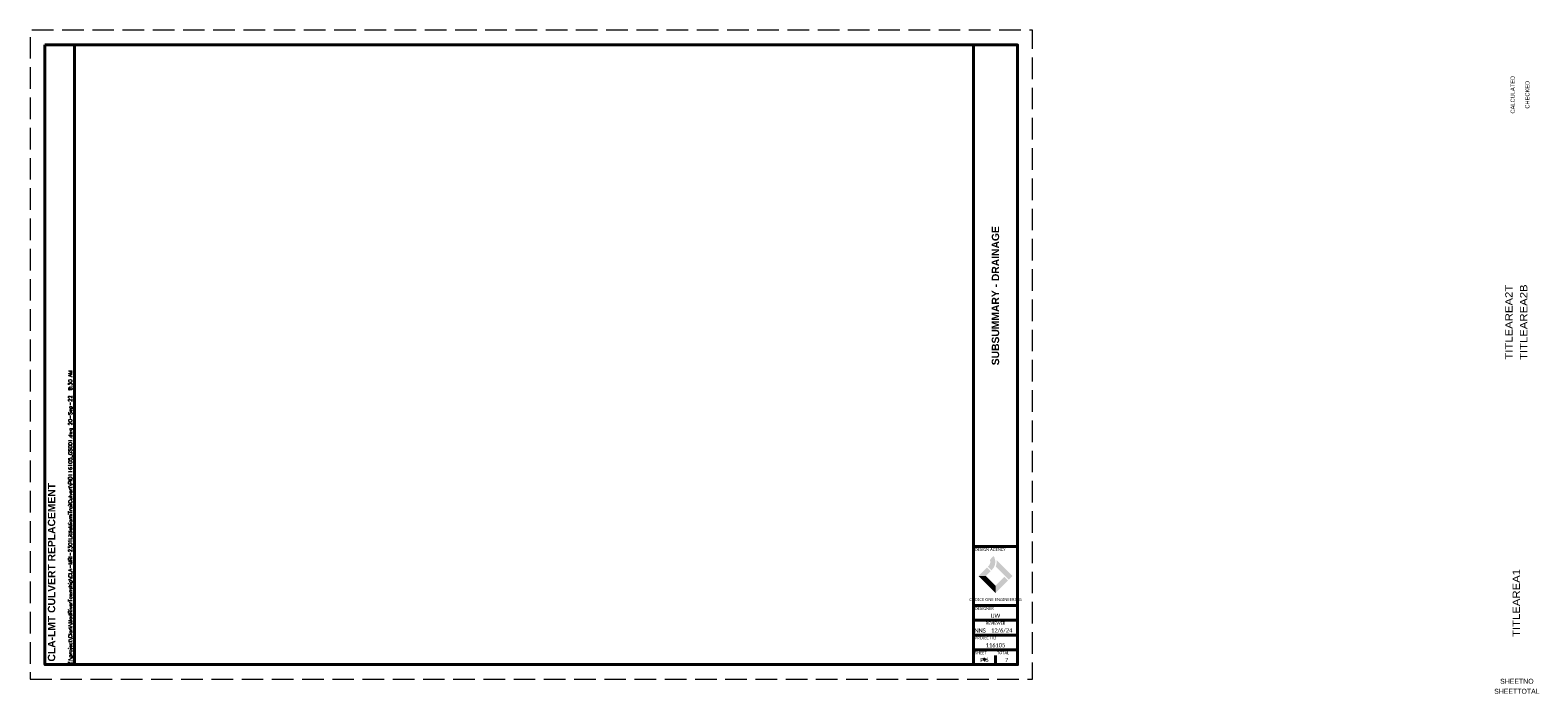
# Paper-space layout 'Layout1' of a CAD drawing. Header units: feet. Extents: x -1.5 to 49.6, y -1.1 to 21.4.
import ezdxf
from ezdxf.enums import TextEntityAlignment as Align

# ---------------------------------------------------------------- set-up
doc = ezdxf.new("R2010")
doc.units = ezdxf.units.FT
doc.header["$MEASUREMENT"] = 0
doc.linetypes.add('DGN Style 3', pattern=[1.025364, 0.732403, -0.292961])
doc.linetypes.add('OhDOT_USTN3', pattern=[0.22, 0.165, -0.055])
doc.layers.add('SH_Border', color=7, linetype='Continuous')
doc.layers.add('SH_Data', color=7, linetype='Continuous')
doc.layers.add('SH_Cut_Line', color=7, linetype='OhDOT_USTN3', lineweight=0, plot=False)
doc.layers.add('SH_Data (Construction)', color=7, linetype='Continuous', lineweight=0)
doc.layers.add('ST_Text', color=7, linetype='Continuous', lineweight=13)
doc.styles.add('DwgStamp', font='romans.shx')
doc.styles.add('Font 70-Main Title', font='txt', dxfattribs={"width": 1.15, "height": 0.25})
doc.styles.add('ONE1', font='trebuc.ttf')
doc.styles.add('Straight-Normal', font='font30.shx', dxfattribs={"height": 0.14})
doc.styles.add('Straight-Sub Title', font='font30.shx', dxfattribs={"height": 0.17})
doc.styles.add('Style-Calibri', font='calibri.ttf')
doc.styles.add('Text - LeftTop 0.1', font='arial.ttf', dxfattribs={"height": 0.1})

psp = doc.layouts.get("Layout1")

# ---------------------------------------------------------------- hatches: boundary and pattern name
at = {"layer": 'SH_Data', "true_color": 0x94d500}
h = psp.add_hatch(color=62, dxfattribs=at)
h.dxf.hatch_style = 1
h.paths.add_polyline_path([(31.081, 3.039), (30.96, 3.159), (30.676, 2.875), (30.917, 2.875)])
h.paths.add_polyline_path([(31.671, 2.723), (31.551, 2.843), (31.25, 2.542), (31.25, 2.301)])
at = {"layer": 'SH_Data', "true_color": 0x82bc00}
h = psp.add_hatch(color=62, dxfattribs=at)
h.dxf.hatch_style = 1
h.set_gradient(color1=(124, 43, 133), color2=(85, 50, 120), rotation=315, tint=1)
h.paths.add_polyline_path([(31.06, 3.425), (31.185, 3.551, -0.353311), (31.137, 3.095), (31.113, 3.071), (30.992, 3.191), (31.017, 3.216, 0.299693)])
h.paths.add_polyline_path([(31.285, 3.414, -0.134467), (31.259, 3.199), (31.583, 2.875), (31.703, 2.755), (31.824, 2.875)])
h = psp.add_hatch(color=62, dxfattribs=at)
h.dxf.hatch_style = 1
h.paths.add_polyline_path([(30.917, 2.875), (30.676, 2.875), (31.25, 2.301), (31.25, 2.542)])

# ---------------------------------------------------------------- linework, layer by layer
at = {"layer": 'SH_Border', "color": 7, "linetype": 'Continuous', "lineweight": 40}
for p, q in [((30.5, -0.125), (30.5, 20.875)), ((30.5, 3.875), (32, 3.875)), ((30.5, 1.875), (32, 1.875)), ((30.5, 1.375), (32, 1.375)), ((30.5, 0.875), (32, 0.875)), ((30.5, 0.375), (32, 0.375)), ((30.5, 0.375), (32, 0.375))]:
    psp.add_line(p, q, dxfattribs=at)
at = {"layer": 'SH_Border', "color": 7, "linetype": 'Continuous', "lineweight": 40, "flags": 128}
for points in [[(-1, 20.875), (0, 20.875), (0, -0.125), (-1, -0.125), (-1, 20.875)], [(0, 20.875), (32, 20.875), (32, -0.125), (0, -0.125), (0, 20.875)]]:
    psp.add_lwpolyline(points, close=True, dxfattribs=at)
at = {"layer": 'SH_Cut_Line', "color": 7, "linetype": 'DGN Style 3', "lineweight": 0, "flags": 128}
psp.add_lwpolyline([(-1.5, -0.625), (32.5, -0.625), (32.5, 21.375), (-1.5, 21.375), (-1.5, -0.625)], close=True, dxfattribs=at)
at = {"layer": 'SH_Data', "color": 7, "lineweight": 40}
psp.add_line((31.25, -0.125), (31.25, 0.175), dxfattribs=at)
at = {"layer": 'SH_Data (Construction)', "color": 7, "lineweight": 40}
psp.add_point((30.875, 0.05), dxfattribs=at)

# ---------------------------------------------------------------- texts
at = {"layer": 'SH_Border', "color": 7, "linetype": 'Continuous', "style": 'DwgStamp'}
psp.add_text('Z:\\project\\Clark\\MadRiverTownship\\CLA-MRI-2301LittleMiamiTrailCulvert\\PID116105_GS001.dwg 20-Sep-22  8:30 AM', height=0.125, rotation=90, dxfattribs=at).set_placement((-0.075, -0.125))
at = {"layer": 'SH_Data', "style": 'ONE1', "width": 0.85}
psp.add_text('CHOICE ONE ENGINEERING', height=0.1, dxfattribs=at).set_placement((31.25, 2.027), align=Align.CENTER)
at = {"layer": 'SH_Data', "insert": (-0.9, -0.025), "char_height": 0.25, "attachment_point": 1, "rotation": 90, "style": 'Style-Calibri'}
psp.add_mtext('{\\fArial|b1|i0|c0|p34;\\W1;CLA-LMT CULVERT REPLACEMENT}', dxfattribs=at)
at = {"layer": 'SH_Data', "linetype": 'Continuous', "char_height": 0.1, "line_spacing_factor": 0.6, "style": 'Text - LeftTop 0.1'}
for s, insert, attachment_point in [('\\fCalibri|b0|i0|c00|p39;DESIGN AGENCY', (30.55, 3.825), 1), ('\\fCalibri|b0|i0|c00|p39;DESIGNER', (30.55, 1.825), 1), ('\\fCalibri|b0|i0|c00|p39;REVIEWER', (31.25, 1.325), 2), ('\\fCalibri|b0|i0|c00|p39;PROJECT ID', (30.55, 0.825), 1), ('\\fCalibri|b0|i0|c00|p39;SHEET', (30.55, 0.325), 1), ('\\fCalibri|b0|i0|c00|p39;TOTAL', (31.3, 0.325), 1)]:
    psp.add_mtext(s, dxfattribs=dict(at, insert=insert, attachment_point=attachment_point))
at = {"layer": 'SH_Data', "char_height": 0.14, "attachment_point": 5, "style": 'Style-Calibri'}
for s, insert in [('IJW', (31.25, 1.527)), ('NNS', (30.728, 1.027)), ('12/6/24', (31.46, 1.027))]:
    psp.add_mtext(s, dxfattribs=dict(at, insert=insert))
at = {"layer": 'SH_Data', "style": 'Straight-Normal'}
for tag, text, p in [('CALCULATED', 'CALCULATED', (48.907, 19.188)), ('CHECKED', 'CHECKED', (49.407, 19.188))]:
    psp.add_attdef(tag, text=text, height=0.14, rotation=90, dxfattribs=at).set_placement(p, align=Align.BOTTOM_CENTER)
at = {"layer": 'SH_Data', "style": 'Font 70-Main Title', "width": 1.15, "flags": 8}
for tag, text, p in [('TITLEAREA2T', '116105_GS001', (48.668, 11.476)), ('TITLEAREA2B', 'TITLE BLOCK TITLE LINE 2', (49.168, 11.476))]:
    psp.add_attdef(tag, text=text, height=0.25, rotation=90, dxfattribs=at).set_placement(p, align=Align.MIDDLE_CENTER)
at = {"layer": 'SH_Data', "style": 'Font 70-Main Title', "width": 1.15}
psp.add_attdef('TITLEAREA1', text='CLEMIA2302', height=0.25, rotation=90, dxfattribs=at).set_placement((48.918, 1.96), align=Align.MIDDLE_CENTER)
at = {"layer": 'SH_Data', "style": 'Straight-Sub Title'}
for tag, text, p in [('SHEETTOTAL', '125', (48.938, -1.168)), ('SHEETNO', '6', (48.938, -0.829))]:
    psp.add_attdef(tag, text=text, height=0.17, dxfattribs=at).set_placement(p, align=Align.BOTTOM_CENTER)
at = {"layer": 'ST_Text', "color": 7, "linetype": 'Continuous', "lineweight": 0, "insert": (31.25, 12.375), "char_height": 0.25, "width": 11, "attachment_point": 5, "rotation": 90, "line_spacing_factor": 0.6, "style": 'Style-Calibri'}
psp.add_mtext('{\\fArial|b1|i0|c0|p34;\\C256;SUBSUMMARY - DRAINAGE}', dxfattribs=at)
at = {"layer": 'ST_Text', "color": 7, "linetype": 'Continuous', "lineweight": 0, "char_height": 0.14, "attachment_point": 5, "line_spacing_factor": 0.6, "style": 'Style-Calibri'}
for s, insert in [('116105', (31.25, 0.527)), ('P.6', (30.875, 0.027)), ('7', (31.625, 0.027))]:
    psp.add_mtext(s, dxfattribs=dict(at, insert=insert))

doc.saveas('drawing.dxf')
